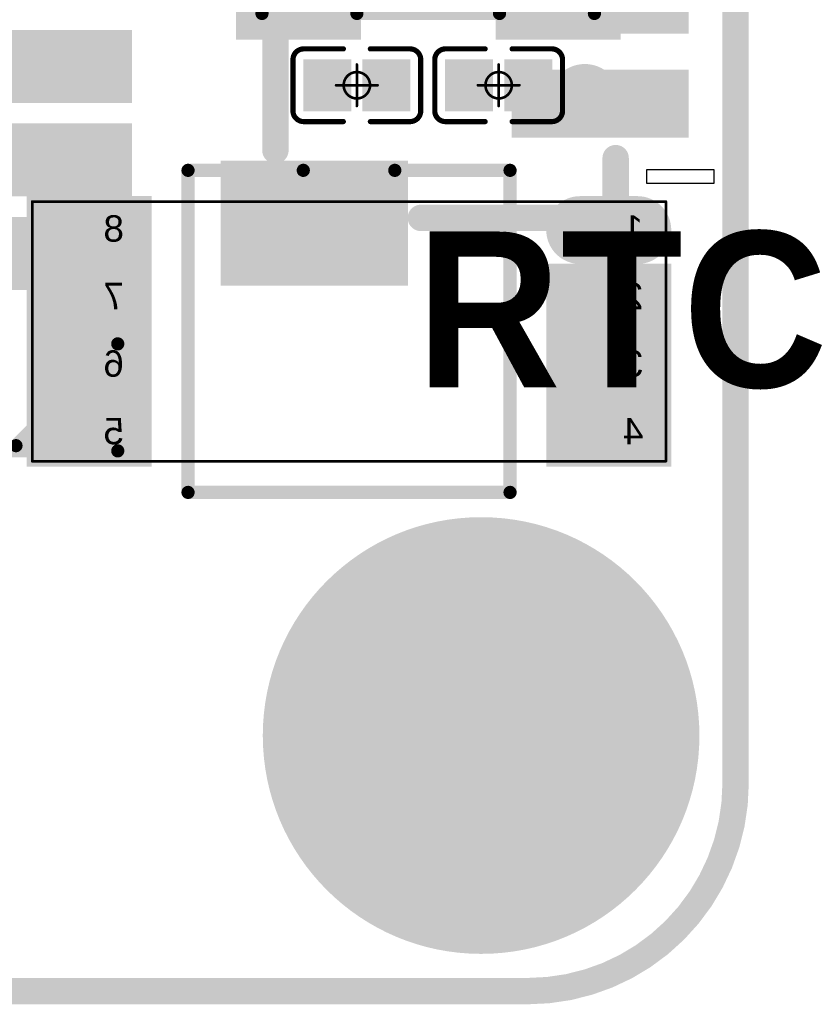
# Model space of a CAD drawing. Header units: inches. Extents: x -0.01 to 1.99, y -0.09 to 2.02.
# Tile 6 of 32: x 1.7 to 1.99, y -0.01 to 0.37. Entities that reach past the tile are written whole.
import ezdxf

# ---------------------------------------------------------------- set-up
doc = ezdxf.new("R2010")
doc.units = ezdxf.units.IN
doc.header["$MEASUREMENT"] = 0
for name, color, linetype in [('ART3', 76, 'Continuous'), ('ART5', 16, 'Continuous'), ('Bottom Layer', 5, 'Continuous'), ('Bottom Overlay', 54, 'Continuous'), ('Bottom Paste', 16, 'Continuous'), ('Bottom Solder', 6, 'Continuous'), ('GND2', 156, 'Continuous'), ('GND4', 90, 'Continuous'), ('GND6', 130, 'Continuous'), ('Keep-Out Layer', 6, 'Continuous'), ('Mechanical 15', 56, 'Continuous'), ('Mechanical 16', 56, 'Continuous'), ('Mechanical 20', 56, 'Continuous'), ('Multi-Layer', 9, 'Continuous'), ('Pad Holes', 156, 'Continuous'), ('PWR7', 216, 'Continuous'), ('Top Layer', 1, 'Continuous'), ('Top Overlay', 2, 'Continuous'), ('Top Paste', 8, 'Continuous'), ('Top Solder', 216, 'Continuous')]:
    doc.layers.add(name, color=color, linetype=linetype)
doc.styles.add('Arial', font='txt', dxfattribs={"height": 0.2})
doc.styles.add('Arial_Bold', font='txt', dxfattribs={"height": 0.2})

# ---------------------------------------------------------------- blocks, each defined once
blk = doc.blocks.new('SH1_0_2P_VM_5')
at = {"layer": 'Top Layer'}
for points in [[(-0.02854, 0.08366), (-0.01083, 0.08366), (-0.01083, 0.02461), (-0.02854, 0.02461)], [(0.01083, 0.08366), (0.02854, 0.08366), (0.02854, 0.02461), (0.01083, 0.02461)], [(-0.08465, -0.02264), (-0.04528, -0.02264), (-0.04528, -0.08563), (-0.08465, -0.08563)], [(0.08465, -0.08563), (0.04528, -0.08563), (0.04528, -0.02264), (0.08465, -0.02264)]]:
    blk.add_hatch(color=1, dxfattribs=at).paths.add_polyline_path(points)
at = {"layer": 'Top Paste'}
for points in [[(-0.02854, 0.08366), (-0.01083, 0.08366), (-0.01083, 0.02461), (-0.02854, 0.02461)], [(0.01083, 0.08366), (0.02854, 0.08366), (0.02854, 0.02461), (0.01083, 0.02461)], [(-0.08465, -0.02264), (-0.04528, -0.02264), (-0.04528, -0.08563), (-0.08465, -0.08563)], [(0.08465, -0.08563), (0.04528, -0.08563), (0.04528, -0.02264), (0.08465, -0.02264)]]:
    blk.add_hatch(color=8, dxfattribs=at).paths.add_polyline_path(points)
at = {"layer": 'Top Solder'}
for points in [[(-0.03254, 0.08766), (-0.00683, 0.08766), (-0.00683, 0.02061), (-0.03254, 0.02061)], [(0.00683, 0.08766), (0.03254, 0.08766), (0.03254, 0.02061), (0.00683, 0.02061)], [(-0.08865, -0.01864), (-0.04128, -0.01864), (-0.04128, -0.08963), (-0.08865, -0.08963)], [(0.08865, -0.08963), (0.04128, -0.08963), (0.04128, -0.01864), (0.08865, -0.01864)]]:
    blk.add_hatch(color=216, dxfattribs=at).paths.add_polyline_path(points)
at = {"layer": 'Top Overlay', "const_width": 0.01}
for points in [[(-0.06496, -0.01378), (-0.06496, 0.06004)], [(-0.04232, 0.06004), (-0.06496, 0.06004)], [(0.06299, 0.06004), (0.04035, 0.06004)], [(0.06299, -0.01378), (0.06299, 0.06004)], [(0.0374, -0.0689), (-0.0374, -0.0689)]]:
    blk.add_lwpolyline(points, dxfattribs=at)
at = {"layer": 'Top Overlay', "const_width": 0.005}
for points in [[(-0.06746, 0.06004, 1), (-0.06246, 0.06004, 1)], [(-0.06746, 0.06004, 1), (-0.06246, 0.06004, 1)], [(-0.04482, 0.06004, 1), (-0.03982, 0.06004, 1)], [(0.03785, 0.06004, 1), (0.04285, 0.06004, 1)], [(0.06049, 0.06004, 1), (0.06549, 0.06004, 1)], [(0.06049, 0.06004, 1), (0.06549, 0.06004, 1)], [(-0.06746, -0.01378, 1), (-0.06246, -0.01378, 1)], [(0.06049, -0.01378, 1), (0.06549, -0.01378, 1)], [(-0.0399, -0.0689, 1), (-0.0349, -0.0689, 1)], [(0.0349, -0.0689, 1), (0.0399, -0.0689, 1)]]:
    blk.add_lwpolyline(points, format="xyb", close=True, dxfattribs=at)
blk = doc.blocks.new('QFN44__6223A_SRD_6')
at = {"layer": 'Top Layer'}
for points in [[(-0.16732, -0.25344), (-0.18701, -0.25344), (-0.18701, -0.2062), (-0.16732, -0.2062)], [(-0.13189, -0.25344), (-0.15157, -0.25344), (-0.15157, -0.2062), (-0.13189, -0.2062)], [(-0.09646, -0.25344), (-0.11614, -0.25344), (-0.11614, -0.2062), (-0.09646, -0.2062)]]:
    blk.add_hatch(color=1, dxfattribs=at).paths.add_polyline_path(points)
at = {"layer": 'Top Paste'}
for points in [[(-0.16732, -0.25344), (-0.18701, -0.25344), (-0.18701, -0.2062), (-0.16732, -0.2062)], [(-0.13189, -0.25344), (-0.15157, -0.25344), (-0.15157, -0.2062), (-0.13189, -0.2062)], [(-0.09646, -0.25344), (-0.11614, -0.25344), (-0.11614, -0.2062), (-0.09646, -0.2062)]]:
    blk.add_hatch(color=8, dxfattribs=at).paths.add_polyline_path(points)
at = {"layer": 'Top Solder'}
for points in [[(-0.16332, -0.25744), (-0.19101, -0.25744), (-0.19101, -0.2022), (-0.16332, -0.2022)], [(-0.12789, -0.25744), (-0.15557, -0.25744), (-0.15557, -0.2022), (-0.12789, -0.2022)], [(-0.09246, -0.25744), (-0.12014, -0.25744), (-0.12014, -0.2022), (-0.09246, -0.2022)]]:
    blk.add_hatch(color=216, dxfattribs=at).paths.add_polyline_path(points)
at = {"layer": 'Top Overlay', "const_width": 0.005}
for points in [[(-0.25197, -0.21152), (-0.25, -0.21348)], [(-0.25197, -0.21152), (-0.25197, -0.25207)], [(-0.25, -0.21348), (-0.21142, -0.25207)], [(-0.25197, -0.25207), (-0.21142, -0.25207)]]:
    blk.add_lwpolyline(points, dxfattribs=at)
at = {"layer": 'Top Overlay', "const_width": 0.0025}
for points in [[(-0.25125, -0.21348, 1), (-0.24875, -0.21348, 1)], [(-0.25125, -0.21348, 1), (-0.24875, -0.21348, 1)], [(-0.25322, -0.25207, 1), (-0.25072, -0.25207, 1)], [(-0.25322, -0.25207, 1), (-0.25072, -0.25207, 1)], [(-0.21267, -0.25207, 1), (-0.21017, -0.25207, 1)], [(-0.21267, -0.25207, 1), (-0.21017, -0.25207, 1)]]:
    blk.add_lwpolyline(points, format="xyb", close=True, dxfattribs=at)
blk = doc.blocks.new('C0201_B_11')
at = {"layer": 'Bottom Layer'}
for points in [[(-0.01831, 0.00787), (-0.00413, 0.00787), (-0.00413, -0.00787), (-0.01831, -0.00787)], [(0.00413, 0.00787), (0.01831, 0.00787), (0.01831, -0.00787), (0.00413, -0.00787)]]:
    blk.add_hatch(color=5, dxfattribs=at).paths.add_polyline_path(points)
at = {"layer": 'Bottom Paste'}
for points in [[(-0.01831, 0.00787), (-0.00413, 0.00787), (-0.00413, -0.00787), (-0.01831, -0.00787)], [(0.00413, 0.00787), (0.01831, 0.00787), (0.01831, -0.00787), (0.00413, -0.00787)]]:
    blk.add_hatch(color=16, dxfattribs=at).paths.add_polyline_path(points)
at = {"layer": 'Bottom Solder'}
for points in [[(-0.02031, 0.00987), (-0.00213, 0.00987), (-0.00213, -0.00987), (-0.02031, -0.00987)], [(0.00213, 0.00987), (0.02031, 0.00987), (0.02031, -0.00987), (0.00213, -0.00987)]]:
    blk.add_hatch(color=6, dxfattribs=at).paths.add_polyline_path(points)
at = {"layer": 'Bottom Overlay', "const_width": 0.00197}
for points in [[(-0.02421, 0.0097, -0.414214), (-0.02013, 0.01378)], [(0.02013, 0.01378, -0.414214), (0.02421, 0.0097)], [(-0.02013, -0.01378, -0.414214), (-0.02421, -0.0097)], [(0.02421, -0.0097, -0.414214), (0.02013, -0.01378)]]:
    blk.add_lwpolyline(points, format="xyb", dxfattribs=at)
for points in [[(-0.00512, 0.01378), (-0.02013, 0.01378)], [(0.02013, 0.01378), (0.00512, 0.01378)], [(-0.02421, 0.0097), (-0.02421, -0.0097)], [(0.02421, 0.0097), (0.02421, -0.0097)], [(-0.00512, -0.01378), (-0.02013, -0.01378)], [(0.02013, -0.01378), (0.00512, -0.01378)]]:
    blk.add_lwpolyline(points, dxfattribs=at)
at = {"layer": 'Bottom Overlay', "const_width": 0.000984}
for points in [[(-0.02062, 0.01378, 1), (-0.01964, 0.01378, 1)], [(-0.02062, 0.01378, 1), (-0.01964, 0.01378, 1)], [(-0.00561, 0.01378, 1), (-0.00463, 0.01378, 1)], [(0.00463, 0.01378, 1), (0.00561, 0.01378, 1)], [(0.01964, 0.01378, 1), (0.02062, 0.01378, 1)], [(0.01964, 0.01378, 1), (0.02062, 0.01378, 1)], [(-0.0247, 0.0097, 1), (-0.02372, 0.0097, 1)], [(-0.0247, 0.0097, 1), (-0.02372, 0.0097, 1)], [(0.02372, 0.0097, 1), (0.0247, 0.0097, 1)], [(0.02372, 0.0097, 1), (0.0247, 0.0097, 1)], [(-0.0247, -0.0097, 1), (-0.02372, -0.0097, 1)], [(-0.0247, -0.0097, 1), (-0.02372, -0.0097, 1)], [(0.02372, -0.0097, 1), (0.0247, -0.0097, 1)], [(0.02372, -0.0097, 1), (0.0247, -0.0097, 1)], [(-0.02062, -0.01378, 1), (-0.01964, -0.01378, 1)], [(-0.02062, -0.01378, 1), (-0.01964, -0.01378, 1)], [(-0.00561, -0.01378, 1), (-0.00463, -0.01378, 1)], [(0.00463, -0.01378, 1), (0.00561, -0.01378, 1)], [(0.01964, -0.01378, 1), (0.02062, -0.01378, 1)], [(0.01964, -0.01378, 1), (0.02062, -0.01378, 1)]]:
    blk.add_lwpolyline(points, format="xyb", close=True, dxfattribs=at)
at = {"layer": 'Mechanical 15', "const_width": 0.001}
for points in [[(0, 0.00787), (0, -0.00787)], [(0.00787, 0), (-0.00787, 0)]]:
    blk.add_lwpolyline(points, dxfattribs=at)
at = {"layer": 'Mechanical 15'}
for points, const_width in [([(-0.00025, 0.00787, 1), (0.00025, 0.00787, 1)], 0.0005), ([(0.005, 0, 1), (-0.005, 0, 1)], 0.001), ([(-0.00812, 0, 1), (-0.00762, 0, 1)], 0.0005), ([(-0.00525, 0, 1), (-0.00475, 0, 1)], 0.0005), ([(0.00475, 0, 1), (0.00525, 0, 1)], 0.0005), ([(0.00762, 0, 1), (0.00812, 0, 1)], 0.0005), ([(-0.00025, -0.00787, 1), (0.00025, -0.00787, 1)], 0.0005)]:
    blk.add_lwpolyline(points, format="xyb", close=True, dxfattribs=dict(at, const_width=const_width))
blk = doc.blocks.new('C0201_B_12')
at = {"layer": 'Bottom Layer'}
for points in [[(-0.01831, 0.00787), (-0.00413, 0.00787), (-0.00413, -0.00787), (-0.01831, -0.00787)], [(0.00413, 0.00787), (0.01831, 0.00787), (0.01831, -0.00787), (0.00413, -0.00787)]]:
    blk.add_hatch(color=5, dxfattribs=at).paths.add_polyline_path(points)
at = {"layer": 'Bottom Paste'}
for points in [[(-0.01831, 0.00787), (-0.00413, 0.00787), (-0.00413, -0.00787), (-0.01831, -0.00787)], [(0.00413, 0.00787), (0.01831, 0.00787), (0.01831, -0.00787), (0.00413, -0.00787)]]:
    blk.add_hatch(color=16, dxfattribs=at).paths.add_polyline_path(points)
at = {"layer": 'Bottom Solder'}
for points in [[(-0.02031, 0.00987), (-0.00213, 0.00987), (-0.00213, -0.00987), (-0.02031, -0.00987)], [(0.00213, 0.00987), (0.02031, 0.00987), (0.02031, -0.00987), (0.00213, -0.00987)]]:
    blk.add_hatch(color=6, dxfattribs=at).paths.add_polyline_path(points)
at = {"layer": 'Bottom Overlay', "const_width": 0.00197}
for points in [[(-0.02421, 0.0097, -0.414214), (-0.02013, 0.01378)], [(0.02013, 0.01378, -0.414214), (0.02421, 0.0097)], [(-0.02013, -0.01378, -0.414214), (-0.02421, -0.0097)], [(0.02421, -0.0097, -0.414214), (0.02013, -0.01378)]]:
    blk.add_lwpolyline(points, format="xyb", dxfattribs=at)
for points in [[(-0.02013, 0.01378), (-0.00512, 0.01378)], [(0.00512, 0.01378), (0.02013, 0.01378)], [(-0.02421, -0.0097), (-0.02421, 0.0097)], [(0.02421, -0.0097), (0.02421, 0.0097)], [(-0.02013, -0.01378), (-0.00512, -0.01378)], [(0.00512, -0.01378), (0.02013, -0.01378)]]:
    blk.add_lwpolyline(points, dxfattribs=at)
at = {"layer": 'Bottom Overlay', "const_width": 0.000984}
for points in [[(-0.02062, 0.01378, 1), (-0.01964, 0.01378, 1)], [(-0.02062, 0.01378, 1), (-0.01964, 0.01378, 1)], [(-0.00561, 0.01378, 1), (-0.00463, 0.01378, 1)], [(0.00463, 0.01378, 1), (0.00561, 0.01378, 1)], [(0.01964, 0.01378, 1), (0.02062, 0.01378, 1)], [(0.01964, 0.01378, 1), (0.02062, 0.01378, 1)], [(-0.0247, 0.0097, 1), (-0.02372, 0.0097, 1)], [(-0.0247, 0.0097, 1), (-0.02372, 0.0097, 1)], [(0.02372, 0.0097, 1), (0.0247, 0.0097, 1)], [(0.02372, 0.0097, 1), (0.0247, 0.0097, 1)], [(-0.0247, -0.0097, 1), (-0.02372, -0.0097, 1)], [(-0.0247, -0.0097, 1), (-0.02372, -0.0097, 1)], [(0.02372, -0.0097, 1), (0.0247, -0.0097, 1)], [(0.02372, -0.0097, 1), (0.0247, -0.0097, 1)], [(-0.02062, -0.01378, 1), (-0.01964, -0.01378, 1)], [(-0.02062, -0.01378, 1), (-0.01964, -0.01378, 1)], [(-0.00561, -0.01378, 1), (-0.00463, -0.01378, 1)], [(0.00463, -0.01378, 1), (0.00561, -0.01378, 1)], [(0.01964, -0.01378, 1), (0.02062, -0.01378, 1)], [(0.01964, -0.01378, 1), (0.02062, -0.01378, 1)]]:
    blk.add_lwpolyline(points, format="xyb", close=True, dxfattribs=at)
at = {"layer": 'Mechanical 15', "const_width": 0.001}
for points in [[(0, -0.00787), (0, 0.00787)], [(-0.00787, 0), (0.00787, 0)]]:
    blk.add_lwpolyline(points, dxfattribs=at)
at = {"layer": 'Mechanical 15'}
for points, const_width in [([(-0.00025, 0.00787, 1), (0.00025, 0.00787, 1)], 0.0005), ([(0.005, 0, 1), (-0.005, 0, 1)], 0.001), ([(-0.00812, 0, 1), (-0.00762, 0, 1)], 0.0005), ([(-0.00525, 0, 1), (-0.00475, 0, 1)], 0.0005), ([(0.00475, 0, 1), (0.00525, 0, 1)], 0.0005), ([(0.00762, 0, 1), (0.00812, 0, 1)], 0.0005), ([(-0.00025, -0.00787, 1), (0.00025, -0.00787, 1)], 0.0005)]:
    blk.add_lwpolyline(points, format="xyb", close=True, dxfattribs=dict(at, const_width=const_width))
blk = doc.blocks.new('TSSOP8_3R10X3R10X1R10_B_32')
at = {"layer": 'Bottom Layer'}
for points in [[(-0.07874, 0.02953), (-0.11811, 0.02953), (-0.11811, 0.04725), (-0.07874, 0.04725)], [(0.11811, 0.02953), (0.07874, 0.02953), (0.07874, 0.04725), (0.11811, 0.04725)], [(-0.07874, 0.00394), (-0.11811, 0.00394), (-0.11811, 0.02166), (-0.07874, 0.02166)], [(0.11811, 0.00394), (0.07874, 0.00394), (0.07874, 0.02166), (0.11811, 0.02166)], [(-0.07874, -0.02166), (-0.11811, -0.02166), (-0.11811, -0.00394), (-0.07874, -0.00394)], [(0.11811, -0.02166), (0.07874, -0.02166), (0.07874, -0.00394), (0.11811, -0.00394)], [(0.11811, -0.04725), (0.07874, -0.04725), (0.07874, -0.02953), (0.11811, -0.02953)]]:
    blk.add_hatch(color=5, dxfattribs=at).paths.add_polyline_path(points)
h = blk.add_hatch(color=5, dxfattribs=at)
edge = h.paths.add_edge_path()
edge.add_arc((-0.0876, -0.03839), 0.00886, 270, 450)
edge.add_line((-0.0876, -0.02953), (-0.10926, -0.02953))
edge.add_arc((-0.10926, -0.03839), 0.00886, 90, 270)
edge.add_line((-0.10926, -0.04725), (-0.0876, -0.04725))
at = {"layer": 'Bottom Paste'}
for points in [[(-0.07874, 0.02953), (-0.11811, 0.02953), (-0.11811, 0.04725), (-0.07874, 0.04725)], [(0.11811, 0.02953), (0.07874, 0.02953), (0.07874, 0.04725), (0.11811, 0.04725)], [(-0.07874, 0.00394), (-0.11811, 0.00394), (-0.11811, 0.02166), (-0.07874, 0.02166)], [(0.11811, 0.00394), (0.07874, 0.00394), (0.07874, 0.02166), (0.11811, 0.02166)], [(-0.07874, -0.02166), (-0.11811, -0.02166), (-0.11811, -0.00394), (-0.07874, -0.00394)], [(0.11811, -0.02166), (0.07874, -0.02166), (0.07874, -0.00394), (0.11811, -0.00394)], [(0.11811, -0.04725), (0.07874, -0.04725), (0.07874, -0.02953), (0.11811, -0.02953)]]:
    blk.add_hatch(color=16, dxfattribs=at).paths.add_polyline_path(points)
h = blk.add_hatch(color=16, dxfattribs=at)
edge = h.paths.add_edge_path()
edge.add_arc((-0.0876, -0.03839), 0.00886, 270, 450)
edge.add_line((-0.0876, -0.02953), (-0.10926, -0.02953))
edge.add_arc((-0.10926, -0.03839), 0.00886, 90, 270)
edge.add_line((-0.10926, -0.04725), (-0.0876, -0.04725))
at = {"layer": 'Bottom Solder'}
for points in [[(-0.07475, 0.02553), (-0.12212, 0.02553), (-0.12212, 0.05125), (-0.07475, 0.05125)], [(0.12212, 0.02553), (0.07475, 0.02553), (0.07475, 0.05125), (0.12212, 0.05125)], [(-0.07475, -0.00006), (-0.12212, -0.00006), (-0.12212, 0.02566), (-0.07475, 0.02566)], [(0.12212, -0.00006), (0.07475, -0.00006), (0.07475, 0.02566), (0.12212, 0.02566)], [(-0.07475, -0.02566), (-0.12212, -0.02566), (-0.12212, 0.00006), (-0.07475, 0.00006)], [(0.12212, -0.02566), (0.07475, -0.02566), (0.07475, 0.00006), (0.12212, 0.00006)], [(0.12212, -0.05125), (0.07475, -0.05125), (0.07475, -0.02553), (0.12212, -0.02553)]]:
    blk.add_hatch(color=6, dxfattribs=at).paths.add_polyline_path(points)
h = blk.add_hatch(color=6, dxfattribs=at)
edge = h.paths.add_edge_path()
edge.add_arc((-0.0876, -0.03839), 0.01286, 270, 450)
edge.add_line((-0.0876, -0.02553), (-0.10926, -0.02553))
edge.add_arc((-0.10926, -0.03839), 0.01286, 90, 270)
edge.add_line((-0.10926, -0.05125), (-0.0876, -0.05125))
at = {"layer": 'Bottom Overlay', "const_width": 0.005}
for points in [[(-0.06102, 0.06102), (-0.06102, -0.06102)], [(0.06102, 0.06102), (-0.06102, 0.06102)], [(0.06102, 0.06102), (0.06102, -0.06102)], [(-0.01734, -0.06102), (-0.06102, -0.06102)], [(0.06102, -0.06102), (0.01734, -0.06102)]]:
    blk.add_lwpolyline(points, dxfattribs=at)
at = {"layer": 'Bottom Overlay'}
for points, const_width in [([(-0.06227, 0.06102, 1), (-0.05977, 0.06102, 1)], 0.0025), ([(-0.06227, 0.06102, 1), (-0.05977, 0.06102, 1)], 0.0025), ([(0.05977, 0.06102, 1), (0.06227, 0.06102, 1)], 0.0025), ([(0.05977, 0.06102, 1), (0.06227, 0.06102, 1)], 0.0025), ([(-0.06227, -0.06102, 1), (-0.05977, -0.06102, 1)], 0.0025), ([(-0.06227, -0.06102, 1), (-0.05977, -0.06102, 1)], 0.0025), ([(-0.01859, -0.06102, 1), (-0.01609, -0.06102, 1)], 0.0025), ([(-0.01859, -0.06102, 1), (-0.01609, -0.06102, 1)], 0.0025), ([(0.01609, -0.06102, 1), (0.01859, -0.06102, 1)], 0.0025), ([(0.01609, -0.06102, 1), (0.01859, -0.06102, 1)], 0.0025), ([(0.05977, -0.06102, 1), (0.06227, -0.06102, 1)], 0.0025), ([(0.05977, -0.06102, 1), (0.06227, -0.06102, 1)], 0.0025), ([(-0.07881, -0.0878, 1), (-0.09993, -0.0878, 1)], 0.00591), ([(-0.10141, -0.0878, 1), (-0.09845, -0.0878, 1)], 0.00296), ([(-0.08029, -0.0878, 1), (-0.07733, -0.0878, 1)], 0.00296)]:
    blk.add_lwpolyline(points, format="xyb", close=True, dxfattribs=dict(at, const_width=const_width))
at = {"layer": 'Bottom Overlay', "const_width": 0.005}
blk.add_lwpolyline([(-0.01734, -0.06102, -1), (0.01734, -0.06102)], format="xyb", dxfattribs=at)
at = {"layer": 'Mechanical 16'}
for points, const_width in [([(0.06102, 0.06102), (-0.06102, 0.06102)], 0.005), ([(-0.06102, 0.06102), (-0.06102, -0.06102)], 0.005), ([(0.06102, 0.06102), (0.06102, -0.06102)], 0.005), ([(0.12008, 0.04921), (-0.12008, 0.04921)], 0.001), ([(-0.12008, 0.04921), (-0.12008, -0.04921)], 0.001), ([(0.12008, 0.04921), (0.12008, -0.04921)], 0.001), ([(0.12008, -0.04921), (-0.12008, -0.04921)], 0.001), ([(-0.01734, -0.06102), (-0.06102, -0.06102)], 0.005), ([(0.06102, -0.06102), (0.01734, -0.06102)], 0.005)]:
    blk.add_lwpolyline(points, dxfattribs=dict(at, const_width=const_width))
for points, const_width in [([(-0.06227, 0.06102, 1), (-0.05977, 0.06102, 1)], 0.0025), ([(-0.06227, 0.06102, 1), (-0.05977, 0.06102, 1)], 0.0025), ([(0.05977, 0.06102, 1), (0.06227, 0.06102, 1)], 0.0025), ([(0.05977, 0.06102, 1), (0.06227, 0.06102, 1)], 0.0025), ([(-0.12033, 0.04921, 1), (-0.11983, 0.04921, 1)], 0.0005), ([(-0.12033, 0.04921, 1), (-0.11983, 0.04921, 1)], 0.0005), ([(0.11983, 0.04921, 1), (0.12033, 0.04921, 1)], 0.0005), ([(0.11983, 0.04921, 1), (0.12033, 0.04921, 1)], 0.0005), ([(-0.12033, -0.04921, 1), (-0.11983, -0.04921, 1)], 0.0005), ([(-0.12033, -0.04921, 1), (-0.11983, -0.04921, 1)], 0.0005), ([(0.11983, -0.04921, 1), (0.12033, -0.04921, 1)], 0.0005), ([(0.11983, -0.04921, 1), (0.12033, -0.04921, 1)], 0.0005), ([(-0.06227, -0.06102, 1), (-0.05977, -0.06102, 1)], 0.0025), ([(-0.06227, -0.06102, 1), (-0.05977, -0.06102, 1)], 0.0025), ([(-0.01859, -0.06102, 1), (-0.01609, -0.06102, 1)], 0.0025), ([(-0.01859, -0.06102, 1), (-0.01609, -0.06102, 1)], 0.0025), ([(0.01609, -0.06102, 1), (0.01859, -0.06102, 1)], 0.0025), ([(0.01609, -0.06102, 1), (0.01859, -0.06102, 1)], 0.0025), ([(0.05977, -0.06102, 1), (0.06227, -0.06102, 1)], 0.0025), ([(0.05977, -0.06102, 1), (0.06227, -0.06102, 1)], 0.0025), ([(-0.07881, -0.0878, 1), (-0.09993, -0.0878, 1)], 0.00591), ([(-0.10141, -0.0878, 1), (-0.09845, -0.0878, 1)], 0.00296), ([(-0.08029, -0.0878, 1), (-0.07733, -0.0878, 1)], 0.00296)]:
    blk.add_lwpolyline(points, format="xyb", close=True, dxfattribs=dict(at, const_width=const_width))
at = {"layer": 'Mechanical 16', "const_width": 0.005}
blk.add_lwpolyline([(-0.01734, -0.06102, -1), (0.01734, -0.06102)], format="xyb", dxfattribs=at)
at = {"layer": 'Mechanical 20', "style": 'Arial', "text_generation_flag": 2}
for s, p in [('4', (-0.11154, 0.04278)), ('5', (0.08532, 0.04278)), ('3', (-0.11154, 0.01719)), ('6', (0.08532, 0.01719)), ('2', (-0.11154, -0.00841)), ('7', (0.08532, -0.00841)), ('1', (-0.11154, -0.034)), ('8', (0.08532, -0.034))]:
    blk.add_text(s, height=0.01, rotation=180, dxfattribs=at).set_placement(p)
blk = doc.blocks.new('CRY2_3R20_1R50_0R90_B_33')
at = {"layer": 'Bottom Layer'}
for points in [[(-0.068894, -0.035435), (-0.068894, 0.035435), (-0.029524, 0.035435), (-0.029524, -0.035435)], [(0.029524, -0.035435), (0.029524, 0.035435), (0.068894, 0.035435), (0.068894, -0.035435)]]:
    blk.add_hatch(color=5, dxfattribs=at).paths.add_polyline_path(points)
at = {"layer": 'Bottom Paste'}
for points in [[(-0.068894, -0.035435), (-0.068894, 0.035435), (-0.029524, 0.035435), (-0.029524, -0.035435)], [(0.029524, -0.035435), (0.029524, 0.035435), (0.068894, 0.035435), (0.068894, -0.035435)]]:
    blk.add_hatch(color=16, dxfattribs=at).paths.add_polyline_path(points)
at = {"layer": 'Bottom Solder'}
for points in [[(-0.072894, -0.039435), (-0.072894, 0.039435), (-0.025524, 0.039435), (-0.025524, -0.039435)], [(0.025524, -0.039435), (0.025524, 0.039435), (0.072894, 0.039435), (0.072894, -0.039435)]]:
    blk.add_hatch(color=6, dxfattribs=at).paths.add_polyline_path(points)
at = {"layer": 'Bottom Overlay', "const_width": 0.005}
for points in [[(-0.062992, 0.029531), (-0.062992, 0.008642)], [(0.062992, 0.029531), (-0.062992, 0.029531)], [(0.062992, 0.029531), (0.062992, 0.007091)], [(-0.062992, -0.008634), (-0.062992, -0.029531)], [(0.062992, -0.008634), (0.062992, -0.029531)], [(0.062992, -0.029531), (-0.062992, -0.029531)]]:
    blk.add_lwpolyline(points, dxfattribs=at)
at = {"layer": 'Bottom Overlay', "const_width": 0.0025}
for points in [[(-0.064242, 0.029531, 1), (-0.061742, 0.029531, 1)], [(-0.064242, 0.029531, 1), (-0.061742, 0.029531, 1)], [(0.061742, 0.029531, 1), (0.064242, 0.029531, 1)], [(0.061742, 0.029531, 1), (0.064242, 0.029531, 1)], [(-0.064242, 0.008642, 1), (-0.061742, 0.008642, 1)], [(0.061742, 0.007091, 1), (0.064242, 0.007091, 1)], [(-0.064242, -0.008634, 1), (-0.061742, -0.008634, 1)], [(0.061742, -0.008634, 1), (0.064242, -0.008634, 1)], [(-0.064242, -0.029531, 1), (-0.061742, -0.029531, 1)], [(-0.064242, -0.029531, 1), (-0.061742, -0.029531, 1)], [(0.061742, -0.029531, 1), (0.064242, -0.029531, 1)], [(0.061742, -0.029531, 1), (0.064242, -0.029531, 1)]]:
    blk.add_lwpolyline(points, format="xyb", close=True, dxfattribs=at)
at = {"layer": 'Mechanical 16', "const_width": 0.005}
for points in [[(0.027025, 0.029531), (-0.027025, 0.029531)], [(0.027025, -0.029531), (-0.027025, -0.029531)]]:
    blk.add_lwpolyline(points, dxfattribs=at)
at = {"layer": 'Mechanical 16', "const_width": 0.0025}
for points in [[(-0.028275, 0.029531, 1), (-0.025775, 0.029531, 1)], [(0.025775, 0.029531, 1), (0.028275, 0.029531, 1)], [(-0.028275, -0.029531, 1), (-0.025775, -0.029531, 1)], [(0.025775, -0.029531, 1), (0.028275, -0.029531, 1)]]:
    blk.add_lwpolyline(points, format="xyb", close=True, dxfattribs=at)
blk = doc.blocks.new('____________2______34')
at = {"layer": 'ART3'}
h = blk.add_hatch(color=76, dxfattribs=at)
edge = h.paths.add_edge_path()
edge.add_arc((0, 0), 0.07874, 0, 360)
at = {"layer": 'ART5'}
h = blk.add_hatch(color=16, dxfattribs=at)
edge = h.paths.add_edge_path()
edge.add_arc((0, 0), 0.07874, 0, 360)
at = {"layer": 'Bottom Layer'}
h = blk.add_hatch(color=5, dxfattribs=at)
edge = h.paths.add_edge_path()
edge.add_arc((0, 0), 0.07874, 0, 360)
at = {"layer": 'Bottom Solder'}
h = blk.add_hatch(color=6, dxfattribs=at)
edge = h.paths.add_edge_path()
edge.add_arc((0, 0), 0.08274, 0, 360)
at = {"layer": 'GND2'}
h = blk.add_hatch(color=156, dxfattribs=at)
edge = h.paths.add_edge_path()
edge.add_arc((0, 0), 0.07874, 0, 360)
at = {"layer": 'GND4'}
h = blk.add_hatch(color=90, dxfattribs=at)
edge = h.paths.add_edge_path()
edge.add_arc((0, 0), 0.07874, 0, 360)
at = {"layer": 'GND6'}
h = blk.add_hatch(color=130, dxfattribs=at)
edge = h.paths.add_edge_path()
edge.add_arc((0, 0), 0.07874, 0, 360)
at = {"layer": 'Multi-Layer'}
h = blk.add_hatch(color=9, dxfattribs=at)
edge = h.paths.add_edge_path()
edge.add_arc((0, 0), 0.07874, 0, 360)
at = {"layer": 'Pad Holes'}
h = blk.add_hatch(color=7, dxfattribs=at)
edge = h.paths.add_edge_path()
edge.add_arc((0, 0), 0.05315, 0, 360)
at = {"layer": 'PWR7'}
h = blk.add_hatch(color=216, dxfattribs=at)
edge = h.paths.add_edge_path()
edge.add_arc((0, 0), 0.07874, 0, 360)
at = {"layer": 'Top Layer'}
h = blk.add_hatch(color=1, dxfattribs=at)
edge = h.paths.add_edge_path()
edge.add_arc((0, 0), 0.07874, 0, 360)
at = {"layer": 'Top Solder'}
h = blk.add_hatch(color=216, dxfattribs=at)
edge = h.paths.add_edge_path()
edge.add_arc((0, 0), 0.08274, 0, 360)

msp = doc.modelspace()

# ---------------------------------------------------------------- linework, layer by layer
at = {"layer": 'Keep-Out Layer', "const_width": 0.01}
for points in [[(1.9685, 0.07874), (1.9685, 1.88976)], [(0.07874, 0), (1.88976, 0)]]:
    msp.add_lwpolyline(points, dxfattribs=at)
msp.add_lwpolyline([(1.9685, 0.07874, -0.414213), (1.88976, 0)], format="xyb", dxfattribs=at)
at = {"layer": 'Keep-Out Layer', "const_width": 0.005}
for points in [[(1.966, 0.07874, 1), (1.971, 0.07874, 1)], [(1.966, 0.07874, 1), (1.971, 0.07874, 1)], [(1.88726, 0, 1), (1.89226, 0, 1)], [(1.88726, 0, 1), (1.89226, 0, 1)]]:
    msp.add_lwpolyline(points, format="xyb", close=True, dxfattribs=at)
at = {"layer": 'Top Overlay'}
for p, q in [((1.93491, 0.30605), (1.93491, 0.3114)), ((1.93491, 0.3114), (1.96024, 0.3114)), ((1.96024, 0.3114), (1.96024, 0.30605)), ((1.96024, 0.30605), (1.93491, 0.30605))]:
    msp.add_line(p, q, dxfattribs=at)

# ---------------------------------------------------------------- block references
for name, p, rotation in [('QFN44__6223A_SRD_6', (1.48228, 0.45669), 90), ('SH1_0_2P_VM_5', (1.863, 0.356), 270), ('CRY2_3R20_1R50_0R90_B_33', (1.852, 0.4), 180), ('C0201_B_11', (1.8787, 0.34327), 180), ('TSSOP8_3R10X3R10X1R10_B_32', (1.822, 0.25), 180)]:
    msp.add_blockref(name, p, dxfattribs=dict(rotation=rotation))
for name, p in [('C0201_B_12', (1.82496, 0.34327)), ('____________2______34', (1.87205, 0.09685))]:
    msp.add_blockref(name, p)

# ---------------------------------------------------------------- texts
at = {"layer": 'Top Overlay', "style": 'Arial_Bold'}
msp.add_text('RTC', height=0.059055, rotation=360, dxfattribs=at).set_placement((1.847, 0.22881))

doc.saveas('drawing.dxf')
